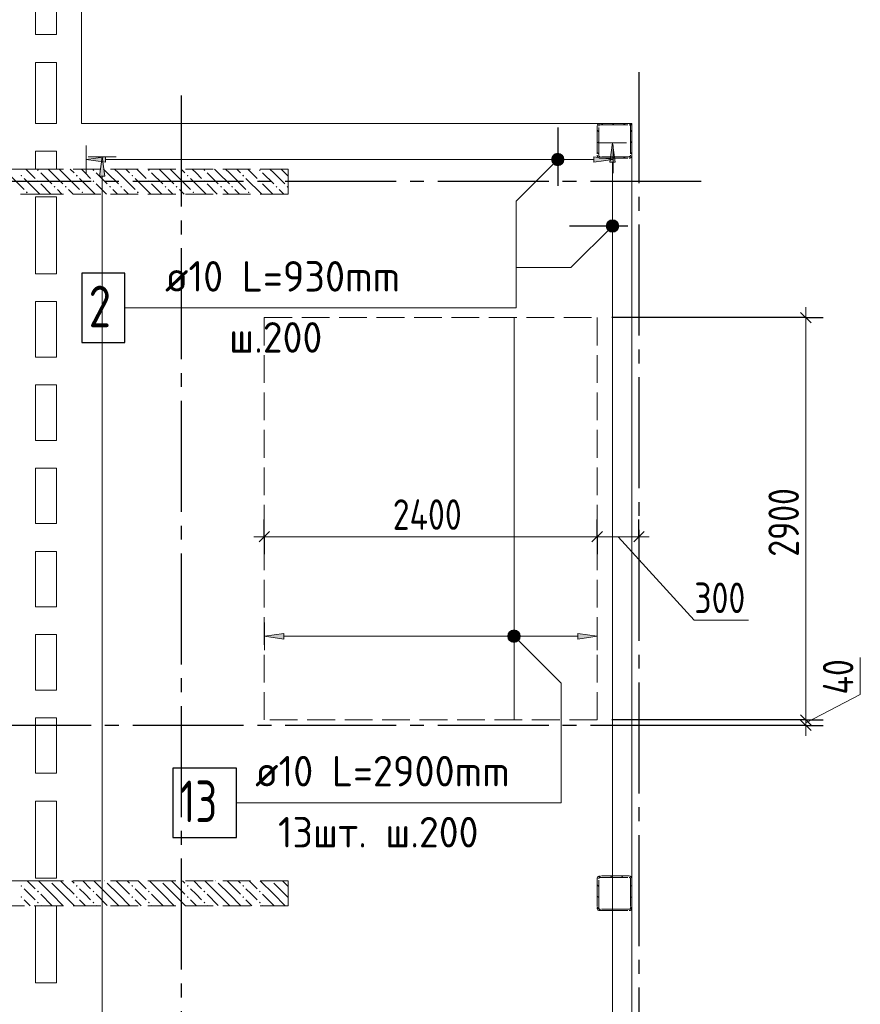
# Model space of a CAD drawing. Header units: millimetres. Extents: x 0 to 43617, y 0 to 59400.
# Tile 28 of 30: x 21909 to 27971, y 44240 to 51338. Entities that reach past the tile are written whole.
import ezdxf

# ---------------------------------------------------------------- set-up
doc = ezdxf.new("R2010")
doc.units = ezdxf.units.MM
doc.linetypes.add('______2', pattern=[270, 200, -70])
doc.linetypes.add('______5', pattern=[1100, 800, -100, 100, -100])
for name, color, linetype, lineweight in [('Standard', 7, 'Continuous', 25), ('ДОП Низ по Х', 7, 'Continuous', 25), ('Обрамление П-обр. равн.', 7, 'Continuous', 25), ('Оси', 40, '______5', 18), ('Позиционная метка номер позиции', 7, 'Continuous', 13), ('Примечания', 7, 'Continuous', 25)]:
    doc.layers.add(name, color=color, linetype=linetype, lineweight=lineweight)
doc.layers.add('ЖБ Перекрытие верхний уровень', color=7, linetype='Continuous', lineweight=25, true_color=0xe0e0ff)
doc.layers.add('ЖБ Стена верхний уровень', color=7, linetype='Continuous', lineweight=25, true_color=0x006e00)
doc.styles.add('GOST 2.304-81', font='txt')
doc.styles.add('ISOCPEUR', font='txt')

msp = doc.modelspace()

# ---------------------------------------------------------------- hatches: boundary and pattern name
at = {"layer": 'ДОП Низ по Х', "linetype": 'Continuous', "lineweight": 13, "transparency": 33554687}
for points in [[(25441.7, 46911.9), (25455.2, 46860.9), (25455.2, 46925.4)], [(25455.2, 46925.4), (25474, 46855.6), (25474, 46930.6)], [(25455.2, 46925.4), (25455.2, 46860.9), (25474, 46855.6)], [(25474, 46930.6), (25474, 46855.6), (25492.7, 46860.9)], [(25474, 46930.6), (25492.7, 46860.9), (25492.7, 46925.4)], [(25492.7, 46925.4), (25492.7, 46860.9), (25506.2, 46874.4)], [(25492.7, 46925.4), (25506.2, 46874.4), (25506.2, 46911.9)], [(25441.7, 46874.4), (25441.7, 46911.9), (25436.5, 46893.1)], [(25441.7, 46911.9), (25441.7, 46874.4), (25455.2, 46860.9)], [(25506.2, 46911.9), (25506.2, 46874.4), (25511.5, 46893.1)], [(25934, 46873.1), (26074, 46893.1), (25934, 46913.1)]]:
    msp.add_hatch(color=7, dxfattribs=at).paths.add_polyline_path(points)
msp.add_hatch(color=7, dxfattribs=at).paths.add_polyline_path([(23814, 46873.1), (23674, 46893.1), (23814, 46913.1)], flags=16)
at = {"layer": 'ЖБ Стена верхний уровень', "linetype": 'Continuous', "lineweight": 18, "transparency": 33554687}
for points in [[(26074.5, 50453.1), (26081, 50459.6), (26084, 50456.6), (26084, 50449.7), (26081, 50446.6)], [(22034.5, 50253.1), (22040.9, 50259.6), (22047.4, 50253.1), (22040.9, 50246.6)], [(22434.5, 50253.1), (22440.9, 50259.6), (22447.4, 50253.1), (22440.9, 50246.6)], [(22834.5, 50253.1), (22840.9, 50259.6), (22847.4, 50253.1), (22840.9, 50246.6)], [(23234.5, 50253.1), (23240.9, 50259.6), (23247.4, 50253.1), (23240.9, 50246.6)], [(23634.5, 50253.1), (23640.9, 50259.6), (23647.4, 50253.1), (23640.9, 50246.6)], [(21914.5, 50213.1), (21921, 50219.6), (21927.4, 50213.1), (21921, 50206.6)], [(22314.5, 50213.1), (22321, 50219.6), (22327.4, 50213.1), (22321, 50206.6)], [(22714.5, 50213.1), (22721, 50219.6), (22727.4, 50213.1), (22721, 50206.6)], [(23114.5, 50213.1), (23121, 50219.6), (23127.4, 50213.1), (23121, 50206.6)], [(23514.5, 50213.1), (23521, 50219.6), (23527.4, 50213.1), (23521, 50206.6)], [(22034.5, 50173.1), (22040.9, 50179.6), (22047.4, 50173.1), (22040.9, 50166.6)], [(22154.4, 50133.1), (22160.9, 50139.6), (22167.4, 50133.1), (22160.9, 50126.6)], [(22234.5, 50133.1), (22240.9, 50139.6), (22247.4, 50133.1), (22240.9, 50126.6)], [(22434.5, 50173.1), (22440.9, 50179.6), (22447.4, 50173.1), (22440.9, 50166.6)], [(22554.4, 50133.1), (22560.9, 50139.6), (22567.4, 50133.1), (22560.9, 50126.6)], [(22634.5, 50133.1), (22640.9, 50139.6), (22647.4, 50133.1), (22640.9, 50126.6)], [(22834.5, 50173.1), (22840.9, 50179.6), (22847.4, 50173.1), (22840.9, 50166.6)], [(22954.4, 50133.1), (22960.9, 50139.6), (22967.4, 50133.1), (22960.9, 50126.6)], [(23034.5, 50133.1), (23040.9, 50139.6), (23047.4, 50133.1), (23040.9, 50126.6)], [(23234.5, 50173.1), (23240.9, 50179.6), (23247.4, 50173.1), (23240.9, 50166.6)], [(23354.4, 50133.1), (23360.9, 50139.6), (23367.4, 50133.1), (23360.9, 50126.6)], [(23434.5, 50133.1), (23440.9, 50139.6), (23447.4, 50133.1), (23440.9, 50126.6)], [(23634.5, 50173.1), (23640.9, 50179.6), (23647.4, 50173.1), (23640.9, 50166.6)], [(23754.4, 50133.1), (23760.9, 50139.6), (23767.4, 50133.1), (23760.9, 50126.6)], [(23834.5, 50133.1), (23840.9, 50139.6), (23844, 50136.6), (23844, 50129.7), (23840.9, 50126.6)], [(21954.4, 50093.1), (21960.9, 50099.6), (21967.4, 50093.1), (21960.9, 50086.6)], [(22354.4, 50093.1), (22360.9, 50099.6), (22367.4, 50093.1), (22360.9, 50086.6)], [(22754.4, 50093.1), (22760.9, 50099.6), (22767.4, 50093.1), (22760.9, 50086.6)], [(23154.4, 50093.1), (23160.9, 50099.6), (23167.4, 50093.1), (23160.9, 50086.6)], [(23554.4, 50093.1), (23560.9, 50099.6), (23567.4, 50093.1), (23560.9, 50086.6)], [(21914.5, 45093.1), (21921, 45099.6), (21927.4, 45093.1), (21921, 45086.6)], [(22124.3, 45130), (22121, 45126.6), (22117.6, 45130)], [(22314.5, 45093.1), (22321, 45099.6), (22327.4, 45093.1), (22321, 45086.6)], [(22524.3, 45130), (22521, 45126.6), (22517.6, 45130)], [(22714.5, 45093.1), (22721, 45099.6), (22727.4, 45093.1), (22721, 45086.6)], [(22924.3, 45130), (22921, 45126.6), (22917.6, 45130)], [(23114.5, 45093.1), (23121, 45099.6), (23127.4, 45093.1), (23121, 45086.6)], [(23324.3, 45130), (23321, 45126.6), (23317.6, 45130)], [(23514.5, 45093.1), (23521, 45099.6), (23527.4, 45093.1), (23521, 45086.6)], [(23724.3, 45130), (23721, 45126.6), (23717.6, 45130)], [(26314.5, 45093.1), (26321, 45099.6), (26324, 45096.6), (26324, 45089.7), (26321, 45086.6)], [(21914.5, 45013.1), (21921, 45019.6), (21927.4, 45013.1), (21921, 45006.6)], [(22034.5, 45053.1), (22040.9, 45059.6), (22047.4, 45053.1), (22040.9, 45046.6)], [(22314.5, 45013.1), (22321, 45019.6), (22327.4, 45013.1), (22321, 45006.6)], [(22434.5, 45053.1), (22440.9, 45059.6), (22447.4, 45053.1), (22440.9, 45046.6)], [(22714.5, 45013.1), (22721, 45019.6), (22727.4, 45013.1), (22721, 45006.6)], [(22834.5, 45053.1), (22840.9, 45059.6), (22847.4, 45053.1), (22840.9, 45046.6)], [(23114.5, 45013.1), (23121, 45019.6), (23127.4, 45013.1), (23121, 45006.6)], [(23234.5, 45053.1), (23240.9, 45059.6), (23247.4, 45053.1), (23240.9, 45046.6)], [(23514.5, 45013.1), (23521, 45019.6), (23527.4, 45013.1), (23521, 45006.6)], [(23634.5, 45053.1), (23640.9, 45059.6), (23647.4, 45053.1), (23640.9, 45046.6)], [(26314.5, 45013.1), (26321, 45019.6), (26324, 45016.6), (26324, 45009.7), (26321, 45006.6)], [(22034.5, 44973.1), (22040.9, 44979.6), (22047.4, 44973.1), (22040.9, 44966.6)], [(22434.5, 44973.1), (22440.9, 44979.6), (22447.4, 44973.1), (22440.9, 44966.6)], [(22834.5, 44973.1), (22840.9, 44979.6), (22847.4, 44973.1), (22840.9, 44966.6)], [(23234.5, 44973.1), (23240.9, 44979.6), (23247.4, 44973.1), (23240.9, 44966.6)], [(23634.5, 44973.1), (23640.9, 44979.6), (23647.4, 44973.1), (23640.9, 44966.6)]]:
    msp.add_hatch(color=7, dxfattribs=at).paths.add_polyline_path(points, flags=16)
at = {"layer": 'Обрамление П-обр. равн.', "linetype": 'Continuous', "lineweight": 13, "transparency": 33554687}
for points in [[(26204, 50310), (26184, 50450), (26164, 50310)], [(22524, 50210), (22504, 50350), (22484, 50210)], [(25750.3, 50307.5), (25750.3, 50352.5), (25744, 50330)], [(25750.3, 50352.5), (25766.5, 50291.3), (25766.5, 50368.7)], [(25750.3, 50352.5), (25750.3, 50307.5), (25766.5, 50291.3)], [(25766.5, 50368.7), (25789, 50285), (25789, 50375)], [(25766.5, 50368.7), (25766.5, 50291.3), (25789, 50285)], [(25789, 50375), (25789, 50285), (25811.5, 50291.3)], [(25789, 50375), (25811.5, 50291.3), (25811.5, 50368.7)], [(25811.5, 50368.7), (25811.5, 50291.3), (25827.7, 50307.5)], [(25811.5, 50368.7), (25827.7, 50307.5), (25827.7, 50352.5)], [(25827.7, 50352.5), (25827.7, 50307.5), (25834, 50330)], [(26049, 50310), (26189, 50330), (26049, 50350)], [(26139, 49850), (26229, 49850), (26222.7, 49872.5)], [(26139, 49850), (26222.7, 49872.5), (26145.3, 49872.5)], [(26145.3, 49827.5), (26229, 49850), (26139, 49850)], [(26145.3, 49872.5), (26222.7, 49872.5), (26206.5, 49888.7)], [(26145.3, 49872.5), (26206.5, 49888.7), (26161.5, 49888.7)], [(26145.3, 49827.5), (26222.7, 49827.5), (26229, 49850)], [(26161.5, 49811.3), (26222.7, 49827.5), (26145.3, 49827.5)], [(26161.5, 49888.7), (26206.5, 49888.7), (26184, 49895)], [(26161.5, 49811.3), (26206.5, 49811.3), (26222.7, 49827.5)], [(26206.5, 49811.3), (26161.5, 49811.3), (26184, 49805)]]:
    msp.add_hatch(color=7, dxfattribs=at).paths.add_polyline_path(points)
msp.add_hatch(color=7, dxfattribs=at).paths.add_polyline_path([(22529, 50310), (22389, 50330), (22529, 50350)], flags=16)
at = {"layer": 'Позиционная метка номер позиции', "linetype": 'Continuous', "lineweight": 13, "transparency": 33554687}
for points in [[(25820.8, 50298.2), (25757.2, 50361.8), (25745.7, 50341.5)], [(25820.8, 50298.2), (25745.7, 50341.5), (25800.5, 50286.7)], [(25800.5, 50286.7), (25745.7, 50341.5), (25745.7, 50318.6)], [(25832.3, 50318.6), (25777.5, 50373.3), (25757.2, 50361.8)], [(25832.3, 50318.6), (25757.2, 50361.8), (25820.8, 50298.2)], [(25832.3, 50341.5), (25800.5, 50373.3), (25777.5, 50373.3)], [(25832.3, 50341.5), (25777.5, 50373.3), (25832.3, 50318.6)], [(25800.5, 50373.3), (25832.3, 50341.5), (25820.8, 50361.8)], [(25800.5, 50286.7), (25745.7, 50318.6), (25777.5, 50286.7)], [(25777.5, 50286.7), (25745.7, 50318.6), (25757.2, 50298.2)], [(26215.8, 49818.2), (26152.2, 49881.8), (26140.7, 49861.5)], [(26215.8, 49818.2), (26140.7, 49861.5), (26195.5, 49806.7)], [(26195.5, 49806.7), (26140.7, 49861.5), (26140.7, 49838.6)], [(26195.5, 49806.7), (26140.7, 49838.6), (26172.5, 49806.7)], [(26172.5, 49806.7), (26140.7, 49838.6), (26152.2, 49818.2)], [(26227.3, 49838.6), (26172.5, 49893.3), (26152.2, 49881.8)], [(26227.3, 49838.6), (26152.2, 49881.8), (26215.8, 49818.2)], [(26227.3, 49861.5), (26195.5, 49893.3), (26172.5, 49893.3)], [(26227.3, 49861.5), (26172.5, 49893.3), (26227.3, 49838.6)], [(26195.5, 49893.3), (26227.3, 49861.5), (26215.8, 49881.8)], [(25430.7, 46904.6), (25462.5, 46936.4), (25442.2, 46925)], [(25462.5, 46936.4), (25430.7, 46904.6), (25430.7, 46881.7)], [(25462.5, 46936.4), (25430.7, 46881.7), (25485.5, 46936.4)], [(25485.5, 46936.4), (25430.7, 46881.7), (25442.2, 46861.3)], [(25485.5, 46936.4), (25442.2, 46861.3), (25505.8, 46925)], [(25505.8, 46925), (25442.2, 46861.3), (25462.5, 46849.9)], [(25505.8, 46925), (25462.5, 46849.9), (25517.3, 46904.6)], [(25517.3, 46904.6), (25462.5, 46849.9), (25485.5, 46849.9)], [(25517.3, 46904.6), (25485.5, 46849.9), (25517.3, 46881.7)], [(25517.3, 46881.7), (25485.5, 46849.9), (25505.8, 46861.3)]]:
    msp.add_hatch(color=7, dxfattribs=at).paths.add_polyline_path(points)

# ---------------------------------------------------------------- linework, layer by layer
at = {"layer": 'Standard', "color": 7, "linetype": 'Continuous', "lineweight": 13, "transparency": 33554687}
for p, q in [((27577.9, 49190), (27577.9, 49265)), ((23673, 47610), (23598, 47610)), ((26073, 47610), (26374, 47610)), ((26223.5, 47610), (26773.5, 47010)), ((26374, 47610), (26449, 47610)), ((26773.5, 47010), (27164.5, 47010)), ((27970.6, 46473.2), (27970.6, 46739.2)), ((27577.9, 46270), (27970.6, 46473.2)), ((27577.9, 46290), (27577.9, 46250)), ((27577.9, 46250), (27577.9, 46175))]:
    msp.add_line(p, q, dxfattribs=at)
at = {"layer": 'Standard', "color": 251, "linetype": 'Continuous', "lineweight": -3, "true_color": 0x656565, "transparency": 33554687}
for p, q in [((27577.9, 49190), (26179, 49190)), ((27577.9, 49190), (27452.9, 49190)), ((27577.9, 49190), (27702.9, 49190)), ((23673, 47610), (23673, 47735)), ((26073, 47610), (26073, 47735)), ((26374, 47610), (26374, 47735)), ((23673, 47610), (23673, 47485)), ((23673, 47610), (23673, 47610)), ((26073, 47610), (26073, 47485)), ((26073, 47610), (26073, 47610)), ((26374, 47610), (26374, 47485)), ((26374, 47610), (26374, 47610)), ((27577.9, 46290), (26179, 46290)), ((27577.9, 46290), (27452.9, 46290)), ((27577.9, 46290), (27702.9, 46290)), ((27577.9, 46250), (26124, 46250)), ((27577.9, 46250), (27452.9, 46250)), ((27577.9, 46250), (27702.9, 46250))]:
    msp.add_line(p, q, dxfattribs=at)
at = {"layer": 'Standard', "color": 7, "linetype": 'Continuous', "lineweight": 25, "transparency": 33554687}
for p, q in [((27540.4, 49227.5), (27615.4, 49152.5)), ((23635.5, 47572.5), (23710.5, 47647.5)), ((26035.5, 47572.5), (26110.5, 47647.5)), ((26336.5, 47572.5), (26411.5, 47647.5)), ((27540.4, 46327.5), (27615.4, 46252.5)), ((27540.4, 46287.5), (27615.4, 46212.5))]:
    msp.add_line(p, q, dxfattribs=at)
at = {"layer": 'Standard', "color": 7, "linetype": 'Continuous', "lineweight": 13, "transparency": 33554687}
for points in [[(27577.9, 49190), (27577.9, 47388.8), (27577.9, 47388.8), (27577.9, 47257.7), (27577.9, 47257.7), (27577.9, 46290)], [(23673, 47610), (24630.7, 47610), (24630.7, 47610), (26073, 47610)]]:
    msp.add_lwpolyline(points, dxfattribs=at)
at = {"layer": 'ДОП Низ по Х', "color": 7, "linetype": 'Continuous', "lineweight": 18, "transparency": 33554687}
msp.add_line((25474, 49185), (25474, 46295), dxfattribs=at)
at = {"layer": 'ДОП Низ по Х', "color": 251, "linetype": 'Continuous', "lineweight": 13, "true_color": 0x494949, "transparency": 33554687}
for p, q in [((23674, 46893.1), (23674, 46993.1)), ((26074, 46893.1), (26074, 46993.1)), ((25474, 46930.6), (25474, 46930.6)), ((23674, 46893.1), (23814, 46913.1)), ((23814, 46873.1), (23674, 46893.1)), ((23674, 46893.1), (23674, 46793.1)), ((23674, 46893.1), (23674, 46893.1)), ((23814, 46913.1), (23814, 46873.1)), ((23814, 46893.1), (25444, 46893.1)), ((25474, 46855.6), (25474, 46855.6)), ((25504, 46893.1), (25934, 46893.1)), ((26074, 46893.1), (25934, 46913.1)), ((25934, 46913.1), (25934, 46873.1)), ((25934, 46873.1), (26074, 46893.1)), ((26074, 46893.1), (26074, 46793.1)), ((26074, 46893.1), (26074, 46893.1))]:
    msp.add_line(p, q, dxfattribs=at)
at = {"layer": 'ДОП Низ по Х', "color": 7, "linetype": 'Continuous', "lineweight": 13, "transparency": 33554687}
msp.add_line((23587, 45693.1), (25673, 45693.1), dxfattribs=at)
at = {"layer": 'ДОП Низ по Х', "color": 7, "linetype": 'Continuous', "lineweight": 25, "transparency": 33554687}
msp.add_lwpolyline([(23013, 45443.1), (23473, 45443.1), (23473, 45943.1), (23013, 45943.1), (23013, 45443.1)], dxfattribs=at)
at = {"layer": 'ДОП Низ по Х', "color": 251, "linetype": 'Continuous', "lineweight": 13, "true_color": 0x494949, "transparency": 33554687}
msp.add_circle((25474, 46893.1), 37.5, dxfattribs=at)
at = {"layer": 'ЖБ Перекрытие верхний уровень', "color": 7, "linetype": 'Continuous', "lineweight": 18, "transparency": 33554687}
for p, q in [((22354, 50590), (22354, 57220)), ((22024, 51230), (22024, 51630)), ((22174, 51630), (22174, 51230)), ((22174, 51230), (22024, 51230)), ((22024, 51030), (22174, 51030)), ((22024, 50590), (22024, 51030)), ((22174, 51030), (22174, 50590)), ((22174, 50590), (22024, 50590)), ((26324, 50590), (22354, 50590)), ((26324, 41910), (26324, 50590)), ((22024, 50260), (22024, 50390)), ((22024, 50390), (22174, 50390)), ((22174, 50390), (22174, 50260)), ((22174, 50260), (22024, 50260)), ((22024, 49505), (22024, 50060)), ((22024, 50060), (22174, 50060)), ((22174, 50060), (22174, 49505)), ((22174, 49505), (22024, 49505)), ((22024, 48905), (22024, 49305)), ((22024, 49305), (22174, 49305)), ((22174, 49305), (22174, 48905)), ((22174, 48905), (22024, 48905)), ((22024, 48705), (22174, 48705)), ((22024, 48305), (22024, 48705)), ((22174, 48705), (22174, 48305)), ((22174, 48305), (22024, 48305)), ((22024, 47705), (22024, 48105)), ((22024, 48105), (22174, 48105)), ((22174, 48105), (22174, 47705)), ((22174, 47705), (22024, 47705)), ((22024, 47105), (22024, 47505)), ((22024, 47505), (22174, 47505)), ((22174, 47505), (22174, 47105)), ((22174, 47105), (22024, 47105)), ((22024, 46505), (22024, 46905)), ((22024, 46905), (22174, 46905)), ((22174, 46905), (22174, 46505)), ((22174, 46505), (22024, 46505)), ((22024, 45905), (22024, 46305)), ((22024, 46305), (22174, 46305)), ((22174, 46305), (22174, 45905)), ((22174, 45905), (22024, 45905)), ((22024, 45150), (22024, 45705)), ((22024, 45705), (22174, 45705)), ((22174, 45705), (22174, 45150)), ((22174, 45150), (22024, 45150)), ((22024, 44395), (22024, 44950)), ((22024, 44950), (22174, 44950)), ((22174, 44950), (22174, 44395)), ((22174, 44395), (22024, 44395))]:
    msp.add_line(p, q, dxfattribs=at)
at = {"layer": 'ЖБ Стена верхний уровень', "color": 251, "linetype": '______2', "lineweight": 13, "true_color": 0x656565, "transparency": 33554687}
for p, q in [((26074.3, 50573.5), (26074, 50570)), ((26074, 50570), (26074, 50360)), ((26075.2, 50576.8), (26074.3, 50573.5)), ((26076.7, 50580), (26075.2, 50576.8)), ((26078.7, 50582.9), (26076.7, 50580)), ((26081.1, 50585.3), (26078.7, 50582.9)), ((26084, 50587.3), (26081.1, 50585.3)), ((26087.2, 50588.8), (26084, 50587.3)), ((26084, 50570), (26084.1, 50571.7)), ((26084, 50360), (26084, 50570)), ((26084.1, 50571.7), (26084.6, 50573.4)), ((26084.6, 50573.4), (26085.3, 50575)), ((26085.3, 50575), (26086.3, 50576.4)), ((26086.3, 50576.4), (26087.6, 50577.7)), ((26090.5, 50589.7), (26087.2, 50588.8)), ((26087.6, 50577.7), (26089, 50578.7)), ((26089, 50578.7), (26090.6, 50579.4)), ((26094, 50590), (26090.5, 50589.7)), ((26090.6, 50579.4), (26092.3, 50579.9)), ((26092.3, 50579.9), (26094, 50580)), ((26304, 50590), (26094, 50590)), ((26094, 50580), (26304, 50580)), ((26307.5, 50589.7), (26304, 50590)), ((26304, 50580), (26305.7, 50579.9)), ((26305.7, 50579.9), (26307.4, 50579.4)), ((26307.4, 50579.4), (26309, 50578.7)), ((26310.8, 50588.8), (26307.5, 50589.7)), ((26309, 50578.7), (26310.4, 50577.7)), ((26310.4, 50577.7), (26311.7, 50576.4)), ((26314, 50587.3), (26310.8, 50588.8)), ((26311.7, 50576.4), (26312.7, 50575)), ((26312.7, 50575), (26313.4, 50573.4)), ((26313.4, 50573.4), (26313.8, 50571.7)), ((26313.8, 50571.7), (26314, 50570)), ((26316.9, 50585.3), (26314, 50587.3)), ((26314, 50570), (26314, 50360)), ((26319.3, 50582.9), (26316.9, 50585.3)), ((26321.3, 50580), (26319.3, 50582.9)), ((26322.8, 50576.8), (26321.3, 50580)), ((26323.7, 50573.5), (26322.8, 50576.8)), ((26324, 50570), (26323.7, 50573.5)), ((26324, 50360), (26324, 50570)), ((26074, 50360), (26074.3, 50356.5)), ((26074.3, 50356.5), (26075.2, 50353.2)), ((26075.2, 50353.2), (26076.7, 50350)), ((26076.7, 50350), (26078.7, 50347.1)), ((26078.7, 50347.1), (26081.1, 50344.7)), ((26081.1, 50344.7), (26084, 50342.7)), ((26084.1, 50358.3), (26084, 50360)), ((26084, 50342.7), (26087.2, 50341.2)), ((26084.6, 50356.6), (26084.1, 50358.3)), ((26085.3, 50355), (26084.6, 50356.6)), ((26086.3, 50353.6), (26085.3, 50355)), ((26087.6, 50352.3), (26086.3, 50353.6)), ((26087.2, 50341.2), (26090.5, 50340.3)), ((26089, 50351.3), (26087.6, 50352.3)), ((26090.6, 50350.6), (26089, 50351.3)), ((26090.5, 50340.3), (26094, 50340)), ((26092.3, 50350.2), (26090.6, 50350.6)), ((26094, 50350), (26092.3, 50350.2)), ((26304, 50350), (26094, 50350)), ((26094, 50340), (26304, 50340)), ((26305.7, 50350.2), (26304, 50350)), ((26304, 50340), (26307.5, 50340.3)), ((26307.4, 50350.6), (26305.7, 50350.2)), ((26309, 50351.3), (26307.4, 50350.6)), ((26307.5, 50340.3), (26310.8, 50341.2)), ((26310.4, 50352.3), (26309, 50351.3)), ((26311.7, 50353.6), (26310.4, 50352.3)), ((26310.8, 50341.2), (26314, 50342.7)), ((26312.7, 50355), (26311.7, 50353.6)), ((26313.4, 50356.6), (26312.7, 50355)), ((26313.8, 50358.3), (26313.4, 50356.6)), ((26314, 50360), (26313.8, 50358.3)), ((26314, 50342.7), (26316.9, 50344.7)), ((26316.9, 50344.7), (26319.3, 50347.1)), ((26319.3, 50347.1), (26321.3, 50350)), ((26321.3, 50350), (26322.8, 50353.2)), ((26322.8, 50353.2), (26323.7, 50356.5)), ((26323.7, 50356.5), (26324, 50360)), ((22024, 50260), (16244, 50260)), ((23844, 50260), (22024, 50260)), ((23844, 50080), (23844, 50260)), ((16244, 50080), (22024, 50080)), ((22024, 50080), (23844, 50080)), ((26074.3, 45148.5), (26074, 45145)), ((26074, 45145), (26074, 44935)), ((26075.2, 45151.8), (26074.3, 45148.5)), ((26076.7, 45155), (26075.2, 45151.8)), ((26078.7, 45157.8), (26076.7, 45155)), ((26081.1, 45160.3), (26078.7, 45157.8)), ((26084, 45162.3), (26081.1, 45160.3)), ((26087.2, 45163.8), (26084, 45162.3)), ((26084, 45145), (26084.1, 45146.7)), ((26084, 44935), (26084, 45145)), ((26084.1, 45146.7), (26084.6, 45148.4)), ((26084.6, 45148.4), (26085.3, 45150)), ((26085.3, 45150), (26086.3, 45151.4)), ((26086.3, 45151.4), (26087.6, 45152.7)), ((26090.5, 45164.7), (26087.2, 45163.8)), ((26087.6, 45152.7), (26089, 45153.7)), ((26089, 45153.7), (26090.6, 45154.4)), ((26094, 45165), (26090.5, 45164.7)), ((26090.6, 45154.4), (26092.3, 45154.8)), ((26092.3, 45154.8), (26094, 45155)), ((26304, 45165), (26094, 45165)), ((26094, 45155), (26304, 45155)), ((26307.5, 45164.7), (26304, 45165)), ((26304, 45155), (26305.7, 45154.8)), ((26305.7, 45154.8), (26307.4, 45154.4)), ((26307.4, 45154.4), (26309, 45153.7)), ((26310.8, 45163.8), (26307.5, 45164.7)), ((26309, 45153.7), (26310.4, 45152.7)), ((26310.4, 45152.7), (26311.7, 45151.4)), ((26314, 45162.3), (26310.8, 45163.8)), ((26311.7, 45151.4), (26312.7, 45150)), ((26312.7, 45150), (26313.4, 45148.4)), ((26313.4, 45148.4), (26313.8, 45146.7)), ((26313.8, 45146.7), (26314, 45145)), ((26316.9, 45160.3), (26314, 45162.3)), ((26314, 45145), (26314, 44935)), ((26319.3, 45157.8), (26316.9, 45160.3)), ((26321.3, 45155), (26319.3, 45157.8)), ((26322.8, 45151.8), (26321.3, 45155)), ((26323.7, 45148.5), (26322.8, 45151.8)), ((26324, 45145), (26323.7, 45148.5)), ((26324, 44935), (26324, 45145)), ((22024, 45130), (21044, 45130)), ((23844, 45130), (22024, 45130)), ((23844, 44950), (23844, 45130)), ((21744, 44950), (22024, 44950)), ((22024, 44950), (23844, 44950)), ((26074, 44935), (26074.3, 44931.5)), ((26074.3, 44931.5), (26075.2, 44928.2)), ((26075.2, 44928.2), (26076.7, 44925)), ((26084.1, 44933.3), (26084, 44935)), ((26084.6, 44931.6), (26084.1, 44933.3)), ((26085.3, 44930), (26084.6, 44931.6)), ((26086.3, 44928.6), (26085.3, 44930)), ((26087.6, 44927.3), (26086.3, 44928.6)), ((26311.7, 44928.6), (26310.4, 44927.3)), ((26312.7, 44930), (26311.7, 44928.6)), ((26313.4, 44931.6), (26312.7, 44930)), ((26313.8, 44933.3), (26313.4, 44931.6)), ((26314, 44935), (26313.8, 44933.3)), ((26321.3, 44925), (26322.8, 44928.2)), ((26322.8, 44928.2), (26323.7, 44931.5)), ((26323.7, 44931.5), (26324, 44935)), ((26076.7, 44925), (26078.7, 44922.1)), ((26078.7, 44922.1), (26081.1, 44919.7)), ((26081.1, 44919.7), (26084, 44917.7)), ((26084, 44917.7), (26087.2, 44916.2)), ((26087.2, 44916.2), (26090.5, 44915.3)), ((26089, 44926.3), (26087.6, 44927.3)), ((26090.6, 44925.6), (26089, 44926.3)), ((26090.5, 44915.3), (26094, 44915)), ((26092.3, 44925.1), (26090.6, 44925.6)), ((26094, 44925), (26092.3, 44925.1)), ((26304, 44925), (26094, 44925)), ((26094, 44915), (26304, 44915)), ((26305.7, 44925.1), (26304, 44925)), ((26304, 44915), (26307.5, 44915.3)), ((26307.4, 44925.6), (26305.7, 44925.1)), ((26309, 44926.3), (26307.4, 44925.6)), ((26307.5, 44915.3), (26310.8, 44916.2)), ((26310.4, 44927.3), (26309, 44926.3)), ((26310.8, 44916.2), (26314, 44917.7)), ((26314, 44917.7), (26316.9, 44919.7)), ((26316.9, 44919.7), (26319.3, 44922.1)), ((26319.3, 44922.1), (26321.3, 44925))]:
    msp.add_line(p, q, dxfattribs=at)
at = {"layer": 'ЖБ Стена верхний уровень', "color": 9, "linetype": 'Continuous', "lineweight": 18, "true_color": 0xc7c7c7, "transparency": 33554687}
for p, q in [((26074, 50540.1), (26084, 50530.1)), ((26104.1, 50590), (26114.1, 50580)), ((26184.1, 50590), (26194.1, 50580)), ((26264.1, 50590), (26274.1, 50580)), ((26314, 50540.1), (26324, 50530.1)), ((26314, 50460.1), (26324, 50450.1)), ((26074, 50380.1), (26084, 50370.1)), ((26194.1, 50340), (26184.1, 50350)), ((26264.1, 50350), (26274.1, 50340)), ((26314, 50380.1), (26324, 50370.1)), ((21981, 50233.1), (21954.1, 50260)), ((22140.9, 50233.1), (22114.1, 50260)), ((22194.1, 50260), (22221, 50233.1)), ((22274.1, 50260), (22301, 50233.1)), ((22381, 50233.1), (22354.1, 50260)), ((22540.9, 50233.1), (22514.1, 50260)), ((22594.1, 50260), (22621, 50233.1)), ((22674.1, 50260), (22701, 50233.1)), ((22781, 50233.1), (22754.1, 50260)), ((22940.9, 50233.1), (22914.1, 50260)), ((22994.1, 50260), (23021, 50233.1)), ((23074.1, 50260), (23101, 50233.1)), ((23181, 50233.1), (23154.1, 50260)), ((23340.9, 50233.1), (23314.1, 50260)), ((23394.1, 50260), (23421, 50233.1)), ((23474.1, 50260), (23501, 50233.1)), ((23581, 50233.1), (23554.1, 50260)), ((23740.9, 50233.1), (23714.1, 50260)), ((23794.1, 50260), (23821, 50233.1)), ((21821, 50233.1), (21940.9, 50113.1)), ((21940.9, 50193.1), (22024, 50110.1)), ((22021, 50193.1), (21981, 50233.1)), ((22060.9, 50233.1), (22140.9, 50153.1)), ((22140.9, 50233.1), (22221, 50153.1)), ((22221, 50233.1), (22340.9, 50113.1)), ((22340.9, 50193.1), (22454.1, 50080)), ((22421, 50193.1), (22381, 50233.1)), ((22460.9, 50233.1), (22540.9, 50153.1)), ((22540.9, 50233.1), (22621, 50153.1)), ((22621, 50233.1), (22740.9, 50113.1)), ((22740.9, 50193.1), (22854.1, 50080)), ((22821, 50193.1), (22781, 50233.1)), ((22860.9, 50233.1), (22940.9, 50153.1)), ((22940.9, 50233.1), (23021, 50153.1)), ((23021, 50233.1), (23140.9, 50113.1)), ((23140.9, 50193.1), (23254.1, 50080)), ((23221, 50193.1), (23181, 50233.1)), ((23260.9, 50233.1), (23340.9, 50153.1)), ((23340.9, 50233.1), (23421, 50153.1)), ((23421, 50233.1), (23540.9, 50113.1)), ((23540.9, 50193.1), (23654.1, 50080)), ((23621, 50193.1), (23581, 50233.1)), ((23660.9, 50233.1), (23740.9, 50153.1)), ((23740.9, 50233.1), (23821, 50153.1)), ((23821, 50233.1), (23844, 50210.1)), ((22024, 50110.1), (22054.1, 50080)), ((22060.9, 50153.1), (22134.1, 50080)), ((22214.1, 50080), (22181, 50113.1)), ((22260.9, 50113.1), (22294.1, 50080)), ((22460.9, 50153.1), (22534.1, 50080)), ((22614.1, 50080), (22581, 50113.1)), ((22660.9, 50113.1), (22694.1, 50080)), ((22860.9, 50153.1), (22934.1, 50080)), ((23014.1, 50080), (22981, 50113.1)), ((23060.9, 50113.1), (23094.1, 50080)), ((23260.9, 50153.1), (23334.1, 50080)), ((23414.1, 50080), (23381, 50113.1)), ((23460.9, 50113.1), (23494.1, 50080)), ((23660.9, 50153.1), (23734.1, 50080)), ((23814.1, 50080), (23781, 50113.1)), ((26089.6, 45164.5), (26099.1, 45155)), ((26179.1, 45155), (26169.1, 45165)), ((26249.1, 45165), (26259.1, 45155)), ((21981, 45033.1), (21940.9, 45073.1)), ((21964.1, 45130), (22021, 45073.1)), ((22140.9, 45033.1), (22044.1, 45130)), ((22140.9, 45113.1), (22221, 45033.1)), ((22221, 45113.1), (22204.1, 45130)), ((22221, 45113.1), (22301, 45033.1)), ((22284.1, 45130), (22301, 45113.1)), ((22381, 45033.1), (22340.9, 45073.1)), ((22364.1, 45130), (22421, 45073.1)), ((22540.9, 45033.1), (22444.1, 45130)), ((22540.9, 45113.1), (22621, 45033.1)), ((22621, 45113.1), (22604.1, 45130)), ((22621, 45113.1), (22701, 45033.1)), ((22684.1, 45130), (22701, 45113.1)), ((22781, 45033.1), (22740.9, 45073.1)), ((22764.1, 45130), (22821, 45073.1)), ((22940.9, 45033.1), (22844.1, 45130)), ((22940.9, 45113.1), (23021, 45033.1)), ((23021, 45113.1), (23004.1, 45130)), ((23021, 45113.1), (23101, 45033.1)), ((23084.1, 45130), (23101, 45113.1)), ((23181, 45033.1), (23140.9, 45073.1)), ((23164.1, 45130), (23221, 45073.1)), ((23340.9, 45033.1), (23244.1, 45130)), ((23340.9, 45113.1), (23421, 45033.1)), ((23421, 45113.1), (23404.1, 45130)), ((23421, 45113.1), (23501, 45033.1)), ((23484.1, 45130), (23501, 45113.1)), ((23581, 45033.1), (23540.9, 45073.1)), ((23564.1, 45130), (23621, 45073.1)), ((23740.9, 45033.1), (23644.1, 45130)), ((23740.9, 45113.1), (23821, 45033.1)), ((23821, 45113.1), (23804.1, 45130)), ((23821, 45113.1), (23844, 45090.1)), ((26084, 45090.1), (26074, 45100.1)), ((22021, 44993.1), (21981, 45033.1)), ((22060.9, 45033.1), (22140.9, 44953.1)), ((22140.9, 45033.1), (22221, 44953.1)), ((22221, 45033.1), (22304.1, 44950)), ((22421, 44993.1), (22381, 45033.1)), ((22460.9, 45033.1), (22540.9, 44953.1)), ((22540.9, 45033.1), (22621, 44953.1)), ((22621, 45033.1), (22704.1, 44950)), ((22821, 44993.1), (22781, 45033.1)), ((22860.9, 45033.1), (22940.9, 44953.1)), ((22940.9, 45033.1), (23021, 44953.1)), ((23021, 45033.1), (23104.1, 44950)), ((23221, 44993.1), (23181, 45033.1)), ((23260.9, 45033.1), (23340.9, 44953.1)), ((23340.9, 45033.1), (23421, 44953.1)), ((23421, 45033.1), (23504.1, 44950)), ((23621, 44993.1), (23581, 45033.1)), ((23660.9, 45033.1), (23740.9, 44953.1)), ((23740.9, 45033.1), (23821, 44953.1)), ((23821, 45033.1), (23844, 45010.1)), ((26074, 45020.1), (26084, 45010.1)), ((21940.9, 44993.1), (21984.1, 44950)), ((22060.9, 44953.1), (22064.1, 44950)), ((22340.9, 44993.1), (22384.1, 44950)), ((22460.9, 44953.1), (22464.1, 44950)), ((22740.9, 44993.1), (22784.1, 44950)), ((22860.9, 44953.1), (22864.1, 44950)), ((23140.9, 44993.1), (23184.1, 44950)), ((23260.9, 44953.1), (23264.1, 44950)), ((23540.9, 44993.1), (23584.1, 44950)), ((23660.9, 44953.1), (23664.1, 44950)), ((26074, 44940.1), (26099.1, 44915)), ((26314, 44940.1), (26323.5, 44930.6))]:
    msp.add_line(p, q, dxfattribs=at)
at = {"layer": 'Обрамление П-обр. равн.', "color": 7, "linetype": 'Continuous', "lineweight": 25, "transparency": 33554687}
for p, q in [((25789, 50560), (25789, 50140)), ((26294, 49850), (25874, 49850))]:
    msp.add_line(p, q, dxfattribs=at)
at = {"layer": 'Обрамление П-обр. равн.', "color": 251, "linetype": 'Continuous', "lineweight": 13, "true_color": 0x494949, "transparency": 33554687}
for p, q in [((22389, 50330), (22389, 50430)), ((26184, 50450), (26084, 50450)), ((26184, 50450), (26164, 50310)), ((26204, 50310), (26184, 50450)), ((26184, 50450), (26284, 50450)), ((26184, 50450), (26184, 50450)), ((26189, 50330), (26189, 50430)), ((22389, 50330), (22529, 50350)), ((22529, 50310), (22389, 50330)), ((22389, 50330), (22389, 50230)), ((22389, 50330), (22389, 50330)), ((22504, 50350), (22404, 50350)), ((22504, 50350), (22484, 50210)), ((22524, 50210), (22504, 50350)), ((22504, 50350), (22604, 50350)), ((22504, 50350), (22504, 50350)), ((22529, 50350), (22529, 50310)), ((22529, 50330), (25759, 50330)), ((25789, 50375), (25789, 50375)), ((25819, 50330), (26049, 50330)), ((26189, 50330), (26049, 50350)), ((26049, 50350), (26049, 50310)), ((26049, 50310), (26189, 50330)), ((26189, 50330), (26189, 50230)), ((26189, 50330), (26189, 50330)), ((25789, 50285), (25789, 50285)), ((26164, 50310), (26204, 50310)), ((26184, 49880), (26184, 50310)), ((22484, 50210), (22524, 50210)), ((22504, 42780), (22504, 50210)), ((26139, 49850), (26139, 49850)), ((26229, 49850), (26229, 49850)), ((26184, 42190), (26184, 49820))]:
    msp.add_line(p, q, dxfattribs=at)
at = {"layer": 'Обрамление П-обр. равн.', "color": 7, "linetype": 'Continuous', "lineweight": 25, "transparency": 33554687}
msp.add_lwpolyline([(22357.4, 49010), (22667.4, 49010), (22667.4, 49510), (22357.4, 49510), (22357.4, 49010)], dxfattribs=at)
at = {"layer": 'Обрамление П-обр. равн.', "color": 251, "linetype": 'Continuous', "lineweight": 13, "true_color": 0x494949, "transparency": 33554687}
for centre in [(25789, 50330), (26184, 49850)]:
    msp.add_circle(centre, 45, dxfattribs=at)
at = {"layer": 'Оси', "color": 8, "linetype": '______5', "lineweight": -3, "transparency": 33554687}
for p, q in [((26374, 50960), (26374, 7100)), ((23074, 50790), (23074, 7100)), ((26824, 50170), (4600, 50170)), ((26824, 46250), (4600, 46250))]:
    msp.add_line(p, q, dxfattribs=at)
at = {"layer": 'Позиционная метка номер позиции', "color": 7, "linetype": 'Continuous', "lineweight": 13, "transparency": 33554687}
for p, q in [((25757.2, 50361.8), (25757.2, 50361.8)), ((25820.8, 50361.8), (25820.8, 50361.8)), ((25757.2, 50298.2), (25757.2, 50298.2)), ((25820.8, 50298.2), (25820.8, 50298.2)), ((26152.2, 49881.8), (26152.2, 49881.8)), ((26215.8, 49881.8), (26215.8, 49881.8)), ((26152.2, 49818.2), (26152.2, 49818.2)), ((26215.8, 49818.2), (26215.8, 49818.2)), ((25442.2, 46925), (25442.2, 46925)), ((25505.8, 46925), (25505.8, 46925)), ((25442.2, 46861.3), (25442.2, 46861.3)), ((25505.8, 46861.3), (25505.8, 46861.3))]:
    msp.add_line(p, q, dxfattribs=at)
for points in [[(25789, 50330), (25489, 50030), (25489, 49260), (22667.4, 49260)], [(26184, 49850), (25884, 49550), (25489, 49550), (25489, 49260), (22667.4, 49260)], [(25474, 46893.1), (25813.4, 46553.7), (25813.4, 45693.1), (23473, 45693.1)]]:
    msp.add_lwpolyline(points, dxfattribs=at)
for centre in [(25789, 50330), (26184, 49850), (25474, 46893.1)]:
    msp.add_circle(centre, 45, dxfattribs=at)
at = {"layer": 'Примечания', "color": 7, "linetype": '______2', "lineweight": 18, "transparency": 33554687}
for p, q in [((23673, 49190), (26073, 49190)), ((23673, 46290), (23673, 49190)), ((26073, 49190), (26073, 46290)), ((26073, 46290), (23673, 46290))]:
    msp.add_line(p, q, dxfattribs=at)

# ---------------------------------------------------------------- texts
at = {"layer": 'Standard', "color": 7, "linetype": 'Continuous', "lineweight": 25, "transparency": 33554687, "char_height": 220, "attachment_point": 7, "rotation": 90, "style": 'GOST 2.304-81'}
for s, insert, width in [('2900', (27528, 47466.4), 672.628), ('40', (27920.5, 46473.2), 391.317)]:
    msp.add_mtext(s, dxfattribs=dict(at, insert=insert, width=width))
at = {"layer": 'Standard', "color": 7, "linetype": 'Continuous', "lineweight": 25, "transparency": 33554687, "char_height": 220, "attachment_point": 7, "style": 'GOST 2.304-81'}
for s, insert, width in [('2400', (24599.3, 47660.1), 672.628), ('300', (26773.5, 47060), 516.396)]:
    msp.add_mtext(s, dxfattribs=dict(at, insert=insert, width=width))
at = {"layer": 'ДОП Низ по Х', "color": 7, "linetype": 'Continuous', "lineweight": 13, "transparency": 33554687, "attachment_point": 7, "style": 'ISOCPEUR'}
for s, insert, char_height, width in [('\\W0.96;ø10 L=2900mm ', (23607, 45810.5), 220, 2150.523), ('\\W0.75;13', (23063, 45553.1), 300, 472.272), ('\\W0.95;13шт. ш.200 ', (23772, 45370.5), 220, 1819.893)]:
    msp.add_mtext(s, dxfattribs=dict(at, insert=insert, char_height=char_height, width=width))
at = {"layer": 'Обрамление П-обр. равн.', "color": 7, "linetype": 'Continuous', "lineweight": 13, "transparency": 33554687, "attachment_point": 7, "style": 'ISOCPEUR'}
for s, insert, char_height, width in [('\\W0.96;ø10 L=930mm ', (22957.4, 49377.4), 220, 1996.291), ('\\W0.78;2', (22407.4, 49120), 300, 326.407), ('\\W0.95;ш.200 ', (23419.4, 48937.4), 220, 962.129)]:
    msp.add_mtext(s, dxfattribs=dict(at, insert=insert, char_height=char_height, width=width))

doc.saveas('drawing.dxf')
